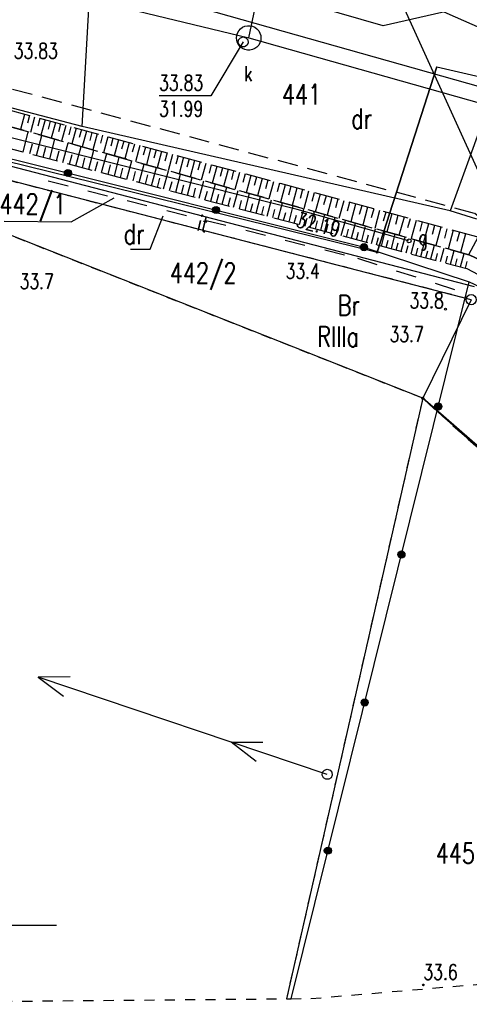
# Model space of a CAD drawing. Extents: x 6550385 to 6550663, y 5985693 to 5985865.
# Tile 15 of 19: x 6550601 to 6550623, y 5985696 to 5985745. Entities that reach past the tile are written whole.
import ezdxf

# ---------------------------------------------------------------- set-up
doc = ezdxf.new("R2010")
doc.units = 0
doc.header["$MEASUREMENT"] = 0
for name, pattern in [('1', [2, 1, -1]), ('2', [1, 0.5, -0.5]), ('424', [1.5, 1, -0.5]), ('9', [1.75, 1.25, -0.5]), ('901', [0])]:
    doc.linetypes.add(name, pattern=pattern)
doc.layers.get('0').update_dxf_attribs({"linetype": 'CONTINUOUS'})
for name, color, linetype in [('000_INNE__NIEZYDENTYFIKOWA', 7, 'CONTINUOUS'), ('202-PUNKT_GRANICZNY', 7, 'CONTINUOUS'), ('203-PUNKT_GRANICZNY', 7, 'CONTINUOUS'), ('209-OZNACZENIE_KONTURU_KLA', 7, 'CONTINUOUS'), ('210-OZNACZENIE_KONTURU_UZY', 7, 'CONTINUOUS'), ('211-NUMER_DZIALKI_EWIDENCY', 7, 'CONTINUOUS'), ('218-KONTUR_UZYTKU_GRUNTOWE', 7, 'CONTINUOUS'), ('219-DZIALKA_EWIDENCYJNA', 7, 'CONTINUOUS'), ('INNY_OBIEKT_ZAGOSPODAROWAN', 7, 'CONTINUOUS'), ('JEZDNIA', 7, 'CONTINUOUS'), ('KOMORA_PODZIEMNA', 7, 'CONTINUOUS'), ('KRAWEZNIK', 7, 'CONTINUOUS'), ('OBUDOWA_OCHRONNA_PRZEWODU', 7, 'CONTINUOUS'), ('OGRODZENIE_TRWALE', 7, 'CONTINUOUS'), ('OPISY', 7, 'CONTINUOUS'), ('PIKIETA_NATURALNA', 7, 'CONTINUOUS'), ('PIKIETA_NATURALNA-ATR2', 7, 'CONTINUOUS'), ('PIKIETA_SZTUCZNA-ATR2', 7, 'CONTINUOUS'), ('PRZEWOD_ELEKTROENERGETYCZ0', 7, 'CONTINUOUS'), ('PRZEWOD_ELEKTROENERGETYCZN', 7, 'CONTINUOUS'), ('PRZEWOD_GAZOWY', 7, 'CONTINUOUS'), ('PRZEWOD_KANALIZACYJNY', 7, 'CONTINUOUS'), ('PRZEWOD_WODOCIAGOWY', 7, 'CONTINUOUS'), ('RZEDNA-ATR2', 7, 'CONTINUOUS'), ('RZEDNA-ATR3', 7, 'CONTINUOUS'), ('SKARPA_NIEUMOCNIONA', 7, 'CONTINUOUS'), ('SLUP_PRZEWODOW_NAPOWIETRZN', 7, 'CONTINUOUS'), ('WLAZ_DO_KOMORY_LUB_KANALU0', 7, 'CONTINUOUS'), ('WLAZ_DO_KOMORY_LUB_KANALU_', 7, 'CONTINUOUS'), ('ZAKRES', 7, 'CONTINUOUS'), ('ZASUWA_LUB_ZAWOR-ATR17', 7, 'CONTINUOUS')]:
    doc.layers.add(name, color=color, linetype=linetype)
doc.styles.add('STYL_ARIAL', font='simplex', dxfattribs={"width": 0.75, "oblique": 0.1})

# ---------------------------------------------------------------- blocks, each defined once
blk = doc.blocks.new('203')
at = {"color": 0}
blk.add_circle((0, 0), 0.05, dxfattribs=at)
blk = doc.blocks.new('202')
at = {"color": 0}
blk.add_circle((0, 0), 0.25, dxfattribs=at)
blk = doc.blocks.new('US15')
at = {"color": 7}
blk.add_polyline3d([(0, 0.25, 0), (0.1352, 0.2103, 0), (0.2274, 0.1039, 0), (0.2475, -0.0356, 0), (0.1889, -0.1637, 0), (0.0704, -0.2399, 0), (-0.0704, -0.2399, 0), (-0.1889, -0.1637, 0), (-0.2475, -0.0356, 0), (-0.2274, 0.1039, 0), (-0.1352, 0.2103, 0), (0, 0.25, 0)], dxfattribs=at)
blk = doc.blocks.new('US22')
at = {"color": 7}
blk.add_polyline3d([(0, 0.25, 0), (0.1352, 0.2103, 0), (0.2274, 0.1039, 0), (0.2475, -0.0356, 0), (0.1889, -0.1637, 0), (0.0704, -0.2399, 0), (-0.0704, -0.2399, 0), (-0.1889, -0.1637, 0), (-0.2475, -0.0356, 0), (-0.2274, 0.1039, 0), (-0.1352, 0.2103, 0), (0, 0.25, 0)], dxfattribs=at)
blk = doc.blocks.new('PW01')
at = {"color": 7}
blk.add_polyline3d([(0.045, 0, 0), (0.0318, -0.0318, 0), (0, -0.045, 0), (-0.0318, -0.0318, 0), (-0.045, 0, 0), (-0.0318, 0.0318, 0), (0, 0.045, 0), (0.0318, 0.0318, 0), (0.045, 0, 0)], dxfattribs=at)

msp = doc.modelspace()

# ---------------------------------------------------------------- linework, layer by layer
at = {"layer": '000_INNE__NIEZYDENTYFIKOWA', "color": 7}
for points in [[(6550600.93, 5985739.86, 0), (6550600.73, 5985739.11, 0)], [(6550601.18, 5985739.8, 0), (6550601.08, 5985739.42, 0)], [(6550601.43, 5985739.73, 0), (6550601.23, 5985738.97, 0)], [(6550601.69, 5985739.66, 0), (6550601.58, 5985739.28, 0)], [(6550601.94, 5985739.59, 0), (6550601.73, 5985738.83, 0)], [(6550602.19, 5985739.52, 0), (6550602.09, 5985739.14, 0)], [(6550602.45, 5985739.45, 0), (6550602.24, 5985738.69, 0)], [(6550602.7, 5985739.38, 0), (6550602.6, 5985739, 0)], [(6550602.96, 5985739.31, 0), (6550602.75, 5985738.55, 0)], [(6550603.21, 5985739.25, 0), (6550603.11, 5985738.86, 0)], [(6550603.47, 5985739.18, 0), (6550603.26, 5985738.41, 0)], [(6550603.73, 5985739.11, 0), (6550603.62, 5985738.72, 0)], [(6550600.86, 5985738.01, 0), (6550601.12, 5985739, 0)], [(6550601.52, 5985737.84, 0), (6550601.78, 5985738.82, 0)], [(6550602.17, 5985737.67, 0), (6550602.43, 5985738.64, 0)], [(6550603.98, 5985739.04, 0), (6550603.77, 5985738.26, 0)], [(6550604.24, 5985738.97, 0), (6550604.14, 5985738.58, 0)], [(6550604.5, 5985738.9, 0), (6550604.29, 5985738.12, 0)], [(6550604.76, 5985738.83, 0), (6550604.66, 5985738.44, 0)], [(6550605.02, 5985738.75, 0), (6550604.81, 5985737.97, 0)], [(6550605.28, 5985738.68, 0), (6550605.18, 5985738.29, 0)], [(6550605.55, 5985738.61, 0), (6550605.33, 5985737.83, 0)], [(6550601.19, 5985737.93, 0), (6550601.32, 5985738.42, 0)], [(6550601.85, 5985737.75, 0), (6550601.98, 5985738.24, 0)], [(6550602.82, 5985737.5, 0), (6550603.07, 5985738.46, 0)], [(6550603.46, 5985737.33, 0), (6550603.71, 5985738.28, 0)], [(6550604.1, 5985737.16, 0), (6550604.34, 5985738.1, 0)], [(6550605.81, 5985738.54, 0), (6550605.7, 5985738.15, 0)], [(6550606.07, 5985738.47, 0), (6550605.86, 5985737.68, 0)], [(6550606.34, 5985738.4, 0), (6550606.23, 5985738, 0)], [(6550606.6, 5985738.33, 0), (6550606.39, 5985737.53, 0)], [(6550606.87, 5985738.25, 0), (6550606.76, 5985737.86, 0)], [(6550607.13, 5985738.18, 0), (6550606.92, 5985737.38, 0)], [(6550607.4, 5985738.11, 0), (6550607.29, 5985737.71, 0)], [(6550602.5, 5985737.58, 0), (6550602.63, 5985738.06, 0)], [(6550603.14, 5985737.41, 0), (6550603.27, 5985737.89, 0)], [(6550603.78, 5985737.24, 0), (6550603.9, 5985737.72, 0)], [(6550604.72, 5985737, 0), (6550604.97, 5985737.93, 0)], [(6550605.35, 5985736.83, 0), (6550605.59, 5985737.76, 0)], [(6550607.67, 5985738.04, 0), (6550607.45, 5985737.24, 0)], [(6550607.94, 5985737.97, 0), (6550607.83, 5985737.56, 0)], [(6550608.21, 5985737.89, 0), (6550607.99, 5985737.09, 0)], [(6550608.48, 5985737.82, 0), (6550608.37, 5985737.41, 0)], [(6550608.75, 5985737.75, 0), (6550608.53, 5985736.93, 0)], [(6550609.02, 5985737.67, 0), (6550608.91, 5985737.27, 0)], [(6550604.41, 5985737.08, 0), (6550604.53, 5985737.55, 0)], [(6550605.04, 5985736.91, 0), (6550605.16, 5985737.38, 0)], [(6550605.65, 5985736.75, 0), (6550605.77, 5985737.21, 0)], [(6550605.96, 5985736.67, 0), (6550606.2, 5985737.58, 0)], [(6550606.57, 5985736.51, 0), (6550606.81, 5985737.42, 0)], [(6550607.17, 5985736.35, 0), (6550607.41, 5985737.25, 0)], [(6550609.29, 5985737.6, 0), (6550609.07, 5985736.78, 0)], [(6550609.56, 5985737.52, 0), (6550609.45, 5985737.12, 0)], [(6550609.84, 5985737.45, 0), (6550609.61, 5985736.63, 0)], [(6550610.11, 5985737.38, 0), (6550610, 5985736.97, 0)], [(6550610.38, 5985737.3, 0), (6550610.16, 5985736.48, 0)], [(6550610.66, 5985737.23, 0), (6550610.55, 5985736.81, 0)], [(6550610.94, 5985737.15, 0), (6550610.71, 5985736.32, 0)], [(6550606.27, 5985736.59, 0), (6550606.38, 5985737.05, 0)], [(6550606.87, 5985736.43, 0), (6550606.99, 5985736.88, 0)], [(6550607.47, 5985736.27, 0), (6550607.59, 5985736.72, 0)], [(6550607.77, 5985736.2, 0), (6550608, 5985737.08, 0)], [(6550608.36, 5985736.04, 0), (6550608.59, 5985736.92, 0)], [(6550608.94, 5985735.89, 0), (6550609.17, 5985736.76, 0)], [(6550611.21, 5985737.08, 0), (6550611.1, 5985736.66, 0)], [(6550611.49, 5985737, 0), (6550611.27, 5985736.17, 0)], [(6550611.77, 5985736.93, 0), (6550611.66, 5985736.51, 0)], [(6550612.05, 5985736.85, 0), (6550611.82, 5985736.01, 0)], [(6550612.33, 5985736.77, 0), (6550612.22, 5985736.36, 0)], [(6550612.61, 5985736.7, 0), (6550612.38, 5985735.86, 0)], [(6550608.06, 5985736.12, 0), (6550608.18, 5985736.56, 0)], [(6550608.65, 5985735.96, 0), (6550608.76, 5985736.4, 0)], [(6550609.23, 5985735.81, 0), (6550609.34, 5985736.24, 0)], [(6550609.52, 5985735.74, 0), (6550609.74, 5985736.59, 0)], [(6550610.09, 5985735.59, 0), (6550610.31, 5985736.44, 0)], [(6550610.65, 5985735.44, 0), (6550610.88, 5985736.28, 0)], [(6550612.89, 5985736.62, 0), (6550612.78, 5985736.2, 0)], [(6550613.17, 5985736.55, 0), (6550612.94, 5985735.7, 0)], [(6550613.46, 5985736.47, 0), (6550613.34, 5985736.05, 0)], [(6550613.74, 5985736.39, 0), (6550613.51, 5985735.54, 0)], [(6550614.02, 5985736.32, 0), (6550613.91, 5985735.89, 0)], [(6550614.31, 5985736.24, 0), (6550614.08, 5985735.38, 0)], [(6550614.6, 5985736.16, 0), (6550614.48, 5985735.73, 0)], [(6550609.8, 5985735.66, 0), (6550609.92, 5985736.09, 0)], [(6550610.37, 5985735.51, 0), (6550610.48, 5985735.93, 0)], [(6550610.94, 5985735.36, 0), (6550611.05, 5985735.78, 0)], [(6550611.21, 5985735.29, 0), (6550611.43, 5985736.12, 0)], [(6550611.77, 5985735.14, 0), (6550611.99, 5985735.97, 0)], [(6550612.32, 5985735, 0), (6550612.53, 5985735.82, 0)], [(6550614.88, 5985736.08, 0), (6550614.65, 5985735.22, 0)], [(6550615.17, 5985736, 0), (6550615.05, 5985735.57, 0)], [(6550615.46, 5985735.93, 0), (6550615.22, 5985735.06, 0)], [(6550615.75, 5985735.85, 0), (6550615.63, 5985735.42, 0)], [(6550616.04, 5985735.77, 0), (6550615.8, 5985734.9, 0)], [(6550616.33, 5985735.69, 0), (6550616.21, 5985735.26, 0)], [(6550611.49, 5985735.22, 0), (6550611.6, 5985735.63, 0)], [(6550612.04, 5985735.07, 0), (6550612.15, 5985735.48, 0)], [(6550612.59, 5985734.93, 0), (6550612.7, 5985735.33, 0)], [(6550612.86, 5985734.86, 0), (6550613.07, 5985735.66, 0)], [(6550613.13, 5985734.79, 0), (6550613.23, 5985735.19, 0)], [(6550613.4, 5985734.72, 0), (6550613.61, 5985735.51, 0)], [(6550613.93, 5985734.58, 0), (6550614.14, 5985735.37, 0)], [(6550614.45, 5985734.44, 0), (6550614.66, 5985735.22, 0)], [(6550616.62, 5985735.61, 0), (6550616.38, 5985734.74, 0)], [(6550616.91, 5985735.53, 0), (6550616.79, 5985735.1, 0)], [(6550617.2, 5985735.45, 0), (6550616.97, 5985734.58, 0)], [(6550617.5, 5985735.37, 0), (6550617.38, 5985734.93, 0)], [(6550617.79, 5985735.29, 0), (6550617.55, 5985734.41, 0)], [(6550618.09, 5985735.21, 0), (6550617.97, 5985734.77, 0)], [(6550613.66, 5985734.65, 0), (6550613.77, 5985735.04, 0)], [(6550614.19, 5985734.51, 0), (6550614.3, 5985734.9, 0)], [(6550614.72, 5985734.37, 0), (6550614.82, 5985734.76, 0)], [(6550614.97, 5985734.3, 0), (6550615.18, 5985735.08, 0)], [(6550615.49, 5985734.17, 0), (6550615.69, 5985734.93, 0)], [(6550616, 5985734.03, 0), (6550616.2, 5985734.79, 0)], [(6550618.38, 5985735.13, 0), (6550618.14, 5985734.25, 0)], [(6550618.68, 5985735.05, 0), (6550618.56, 5985734.61, 0)], [(6550618.98, 5985734.97, 0), (6550618.74, 5985734.08, 0)], [(6550619.28, 5985734.89, 0), (6550619.16, 5985734.45, 0)], [(6550619.58, 5985734.81, 0), (6550619.33, 5985733.91, 0)], [(6550619.88, 5985734.73, 0), (6550619.75, 5985734.28, 0)], [(6550615.23, 5985734.23, 0), (6550615.33, 5985734.62, 0)], [(6550615.75, 5985734.1, 0), (6550615.85, 5985734.48, 0)], [(6550616.25, 5985733.97, 0), (6550616.35, 5985734.34, 0)], [(6550616.5, 5985733.9, 0), (6550616.7, 5985734.65, 0)], [(6550617, 5985733.77, 0), (6550617.2, 5985734.51, 0)], [(6550617.5, 5985733.64, 0), (6550617.69, 5985734.37, 0)], [(6550617.99, 5985733.51, 0), (6550618.18, 5985734.24, 0)], [(6550620.18, 5985734.65, 0), (6550619.93, 5985733.75, 0)], [(6550620.48, 5985734.57, 0), (6550620.36, 5985734.11, 0)], [(6550620.78, 5985734.48, 0), (6550620.53, 5985733.58, 0)], [(6550621.08, 5985734.4, 0), (6550620.96, 5985733.95, 0)], [(6550621.39, 5985734.32, 0), (6550621.14, 5985733.41, 0)], [(6550621.69, 5985734.24, 0), (6550621.57, 5985733.78, 0)], [(6550616.75, 5985733.83, 0), (6550616.85, 5985734.21, 0)], [(6550617.25, 5985733.7, 0), (6550617.35, 5985734.07, 0)], [(6550617.74, 5985733.57, 0), (6550617.84, 5985733.94, 0)], [(6550618.23, 5985733.45, 0), (6550618.32, 5985733.81, 0)], [(6550618.47, 5985733.38, 0), (6550618.66, 5985734.1, 0)], [(6550618.96, 5985733.26, 0), (6550619.14, 5985733.97, 0)], [(6550619.44, 5985733.13, 0), (6550619.63, 5985733.83, 0)], [(6550622, 5985734.16, 0), (6550621.75, 5985733.24, 0)], [(6550622.3, 5985734.07, 0), (6550622.18, 5985733.61, 0)], [(6550622.61, 5985733.99, 0), (6550622.36, 5985733.07, 0)], [(6550623.21, 5985733.8, 0), (6550622.75, 5985732.96, 0)], [(6550618.71, 5985733.32, 0), (6550618.81, 5985733.68, 0)], [(6550619.2, 5985733.19, 0), (6550619.29, 5985733.55, 0)], [(6550619.69, 5985733.06, 0), (6550619.78, 5985733.41, 0)], [(6550619.93, 5985733, 0), (6550620.11, 5985733.7, 0)], [(6550620.17, 5985732.94, 0), (6550620.26, 5985733.28, 0)], [(6550620.41, 5985732.87, 0), (6550620.59, 5985733.56, 0)], [(6550620.9, 5985732.75, 0), (6550621.08, 5985733.43, 0)], [(6550621.38, 5985732.62, 0), (6550621.56, 5985733.29, 0)], [(6550620.66, 5985732.81, 0), (6550620.75, 5985733.15, 0)], [(6550621.14, 5985732.68, 0), (6550621.23, 5985733.02, 0)], [(6550621.63, 5985732.55, 0), (6550621.71, 5985732.89, 0)], [(6550621.87, 5985732.49, 0), (6550622.04, 5985733.16, 0)], [(6550622.35, 5985732.36, 0), (6550622.53, 5985733.02, 0)], [(6550622.11, 5985732.43, 0), (6550622.2, 5985732.76, 0)], [(6550622.6, 5985732.3, 0), (6550622.68, 5985732.63, 0)]]:
    msp.add_polyline3d(points, dxfattribs=at)
at = {"layer": '210-OZNACZENIE_KONTURU_UZY', "color": 3}
msp.add_polyline3d([(6550606.139, 5985733.238, 0), (6550607.109, 5985733.238, 0), (6550607.746, 5985734.874, 0)], dxfattribs=at)
at = {"layer": '218-KONTUR_UZYTKU_GRUNTOWE', "color": 3, "linetype": '2'}
for points in [[(6550620.5, 5985725.9, 0), (6550587.55, 5985738.93, 0)], [(6550622.88, 5985730.75, 0), (6550596.47, 5985737.57, 0)], [(6550620.5, 5985725.9, 0), (6550613.807, 5985696.379, 0)], [(6550620.5, 5985725.9, 0), (6550640.37, 5985708.58, 0)], [(6550626.31, 5985720.68, 0), (6550620.5, 5985725.9, 0)], [(6550640.37, 5985708.58, 0), (6550620.5, 5985725.9, 0)], [(6550620.5, 5985725.9, 0), (6550626.31, 5985720.68, 0)]]:
    msp.add_polyline3d(points, dxfattribs=at)
at = {"layer": '219-DZIALKA_EWIDENCYJNA', "color": 7}
for points in [[(6550643.74, 5985735.1, 0), (6550619.21, 5985745.94, 0)], [(6550626.19, 5985730.56, 0), (6550619.21, 5985745.94, 0)], [(6550620.5, 5985725.9, 0), (6550587.55, 5985738.93, 0)], [(6550623.05, 5985731.38, 0), (6550593.97, 5985738.93, 0)], [(6550622.88, 5985730.75, 0), (6550596.47, 5985737.57, 0)], [(6550622.88, 5985730.75, 0), (6550620.5, 5985725.9, 0)], [(6550620.5, 5985725.9, 0), (6550613.807, 5985696.379, 0)], [(6550626.31, 5985720.68, 0), (6550620.5, 5985725.9, 0)], [(6550640.37, 5985708.58, 0), (6550620.5, 5985725.9, 0)]]:
    msp.add_polyline3d(points, dxfattribs=at)
at = {"layer": 'INNY_OBIEKT_ZAGOSPODAROWAN', "color": 7, "linetype": '1'}
msp.add_polyline3d([(6550602.1, 5985736.59, 0), (6550617.3, 5985732.79, 0), (6550622.49, 5985731.11, 0)], dxfattribs=at)
at = {"layer": 'JEZDNIA', "color": 7, "linetype": '424'}
msp.add_polyline3d([(6550590.2, 5985743.83, 0), (6550623.06, 5985735, 0), (6550624.8, 5985733.54, 0), (6550628.38, 5985731.78, 0), (6550629.73, 5985733.3, 0), (6550638.11, 5985727.67, 0), (6550638.33, 5985728.18, 0), (6550639.04, 5985728.57, 0), (6550639.69, 5985728.67, 0), (6550640.24, 5985728.5, 0), (6550640.5, 5985730.49, 0), (6550652.74, 5985728.06, 0), (6550653.932, 5985727.783, 0)], dxfattribs=at)
at = {"layer": 'KOMORA_PODZIEMNA', "color": 34}
msp.add_polyline3d([(6550612.55, 5985743.62, 0), (6550612.54, 5985743.5, 0), (6550612.5, 5985743.38, 0), (6550612.44, 5985743.27, 0), (6550612.35, 5985743.17, 0), (6550612.25, 5985743.1, 0), (6550612.14, 5985743.05, 0), (6550612.01, 5985743.02, 0), (6550611.89, 5985743.02, 0), (6550611.76, 5985743.05, 0), (6550611.65, 5985743.1, 0), (6550611.55, 5985743.17, 0), (6550611.46, 5985743.27, 0), (6550611.4, 5985743.38, 0), (6550611.36, 5985743.5, 0), (6550611.35, 5985743.62, 0), (6550611.36, 5985743.74, 0), (6550611.4, 5985743.86, 0), (6550611.46, 5985743.97, 0), (6550611.55, 5985744.07, 0), (6550611.65, 5985744.14, 0), (6550611.76, 5985744.19, 0), (6550611.89, 5985744.22, 0), (6550612.01, 5985744.22, 0), (6550612.14, 5985744.19, 0), (6550612.25, 5985744.14, 0), (6550612.35, 5985744.07, 0), (6550612.44, 5985743.97, 0), (6550612.5, 5985743.86, 0), (6550612.54, 5985743.74, 0), (6550612.55, 5985743.62, 0)], dxfattribs=at)
at = {"layer": 'KRAWEZNIK', "color": 7}
msp.add_polyline3d([(6550598.064, 5985752.821, 0), (6550597.933, 5985752.291, 0), (6550597.52, 5985750.72, 0), (6550597.227, 5985749.219, 0), (6550598.115, 5985747.893, 0), (6550609.696, 5985745.064, 0), (6550623.98, 5985741.04, 0)], dxfattribs=at)
at = {"layer": 'OBUDOWA_OCHRONNA_PRZEWODU', "color": 52}
msp.add_polyline3d([(6550621.19, 5985742.2, 0), (6550618.26, 5985733.08, 0)], dxfattribs=at)
at = {"layer": 'OGRODZENIE_TRWALE', "color": 7, "linetype": '901'}
for points in [[(6550588.49, 5985740.52, 0), (6550600.62, 5985737.59, 0), (6550617.5, 5985733.37, 0), (6550622.78, 5985731.63, 0), (6550626.02, 5985730.1, 0), (6550628.09, 5985727.59, 0), (6550631.74, 5985722.21, 0), (6550633.71, 5985718.71, 0), (6550637.23, 5985712.35, 0), (6550639.01, 5985708.87, 0)], [(6550614.034, 5985696.381, 0), (6550622.78, 5985731.63, 0)]]:
    msp.add_polyline3d(points, dxfattribs=at)
at = {"layer": 'OGRODZENIE_TRWALE', "color": 7}
for centre, radius in [((6550603.066, 5985736.979), 0.175), ((6550603.066, 5985736.979), 0.158), ((6550603.066, 5985736.979), 0.14), ((6550603.066, 5985736.979), 0.122), ((6550603.066, 5985736.979), 0.105), ((6550603.066, 5985736.979), 0.0875), ((6550603.066, 5985736.979), 0.07), ((6550603.066, 5985736.979), 0.0525), ((6550603.066, 5985736.979), 0.035), ((6550610.342, 5985735.16), 0.175), ((6550610.342, 5985735.16), 0.158), ((6550610.342, 5985735.16), 0.14), ((6550610.342, 5985735.16), 0.122), ((6550610.342, 5985735.16), 0.105), ((6550610.342, 5985735.16), 0.0875), ((6550610.342, 5985735.16), 0.07), ((6550610.342, 5985735.16), 0.0525), ((6550610.342, 5985735.16), 0.035), ((6550617.616, 5985733.332), 0.175), ((6550617.616, 5985733.332), 0.158), ((6550617.616, 5985733.332), 0.14), ((6550617.616, 5985733.332), 0.122), ((6550617.616, 5985733.332), 0.105), ((6550617.616, 5985733.332), 0.0875), ((6550617.616, 5985733.332), 0.07), ((6550617.616, 5985733.332), 0.0525), ((6550617.616, 5985733.332), 0.035), ((6550621.259, 5985725.498), 0.175), ((6550621.259, 5985725.498), 0.158), ((6550621.259, 5985725.498), 0.14), ((6550621.259, 5985725.498), 0.122), ((6550621.259, 5985725.498), 0.105), ((6550621.259, 5985725.498), 0.0875), ((6550621.259, 5985725.498), 0.07), ((6550621.259, 5985725.498), 0.0525), ((6550621.259, 5985725.498), 0.035), ((6550619.452, 5985718.219), 0.175), ((6550619.452, 5985718.219), 0.158), ((6550619.452, 5985718.219), 0.14), ((6550619.452, 5985718.219), 0.122), ((6550619.452, 5985718.219), 0.105), ((6550619.452, 5985718.219), 0.0875), ((6550619.452, 5985718.219), 0.07), ((6550619.452, 5985718.219), 0.0525), ((6550619.452, 5985718.219), 0.035), ((6550617.646, 5985710.94), 0.175), ((6550617.646, 5985710.94), 0.158), ((6550617.646, 5985710.94), 0.14), ((6550617.646, 5985710.94), 0.122), ((6550617.646, 5985710.94), 0.105), ((6550617.646, 5985710.94), 0.0875), ((6550617.646, 5985710.94), 0.07), ((6550617.646, 5985710.94), 0.0525), ((6550617.646, 5985710.94), 0.035), ((6550615.84, 5985703.661), 0.175), ((6550615.84, 5985703.661), 0.158), ((6550615.84, 5985703.661), 0.14), ((6550615.84, 5985703.661), 0.122), ((6550615.84, 5985703.661), 0.105), ((6550615.84, 5985703.661), 0.0875), ((6550615.84, 5985703.661), 0.07), ((6550615.84, 5985703.661), 0.0525), ((6550615.84, 5985703.661), 0.035)]:
    msp.add_circle(centre, radius, dxfattribs=at)
at = {"layer": 'OPISY', "color": 7}
msp.add_polyline3d([(6550597.5, 5985700, 0), (6550602.5, 5985700, 0)], dxfattribs=at)
at = {"layer": 'PRZEWOD_ELEKTROENERGETYCZ0', "color": 52}
msp.add_polyline3d([(6550619.755, 5985733.573, 0), (6550619.729, 5985733.645, 0), (6550619.762, 5985733.715, 0), (6550619.834, 5985733.741, 0), (6550619.903, 5985733.708, 0), (6550619.929, 5985733.637, 0), (6550619.897, 5985733.567, 0), (6550619.825, 5985733.541, 0), (6550619.755, 5985733.573, 0)], dxfattribs=at)
at = {"layer": 'PRZEWOD_ELEKTROENERGETYCZ0', "color": 1}
for points in [[(6550615.801, 5985707.412, 0), (6550601.603, 5985712.184, 0), (6550602.844, 5985711.263, 0)], [(6550603.176, 5985712.205, 0), (6550601.609, 5985712.191, 0)], [(6550612.31, 5985708.039, 0), (6550611.089, 5985708.991, 0), (6550612.651, 5985709.001, 0)]]:
    msp.add_polyline3d(points, dxfattribs=at)
at = {"layer": 'PRZEWOD_ELEKTROENERGETYCZN', "color": 1}
msp.add_polyline3d([(6550654.24, 5985724.82, 0), (6550654.13, 5985727.7, 0), (6550655.8, 5985737.65, 0), (6550639.56, 5985742.81, 0), (6550627.56, 5985746.28, 0), (6550618.55, 5985744.22, 0), (6550602.23, 5985748.93, 0), (6550589.58, 5985752.46, 0), (6550579.02, 5985755.5, 0), (6550579.41, 5985757.35, 0), (6550579.8, 5985757.18, 0)], dxfattribs=at)
at = {"layer": 'PRZEWOD_GAZOWY', "color": 40}
for points in [[(6550619.8, 5985733.64, 0), (6550614.33, 5985735.19, 0), (6550577.91, 5985744.31, 0), (6550559.1, 5985748.98, 0), (6550552.16, 5985750.97, 0), (6550551.84, 5985749.88, 0)], [(6550551.84, 5985749.88, 0), (6550587.1, 5985740.76, 0), (6550618.26, 5985733.08, 0), (6550621.19, 5985742.2, 0), (6550656.16, 5985734.14, 0), (6550659.648, 5985733.623, 0)]]:
    msp.add_polyline3d(points, dxfattribs=at)
at = {"layer": 'PRZEWOD_KANALIZACYJNY', "color": 34}
for points in [[(6550611.95, 5985743.62, 0), (6550613.55, 5985751.16, 0), (6550614.36, 5985757.23, 0)], [(6550587.34, 5985749.57, 0), (6550611.95, 5985743.62, 0), (6550645.73, 5985734.08, 0), (6550659.567, 5985730.236, 0)]]:
    msp.add_polyline3d(points, dxfattribs=at)
at = {"layer": 'PRZEWOD_WODOCIAGOWY', "color": 5}
for points in [[(6550621.85, 5985735.12, 0), (6550603.76, 5985739.27, 0), (6550594.63, 5985741.65, 0), (6550593.19, 5985742.02, 0), (6550545.51, 5985754.21, 0), (6550537.08, 5985756.53, 0), (6550502.49, 5985765.4, 0), (6550491.71, 5985768.23, 0), (6550490.95, 5985768.36, 0)], [(6550603.76, 5985739.27, 0), (6550605.124, 5985763.3, 0)], [(6550659.63, 5985732.881, 0), (6550651.3, 5985734.76, 0), (6550624.22, 5985741.66, 0), (6550621.85, 5985735.12, 0)], [(6550623.16, 5985734.71, 0), (6550621.85, 5985735.12, 0)]]:
    msp.add_polyline3d(points, dxfattribs=at)
at = {"layer": 'RZEDNA-ATR2', "color": 7}
msp.add_polyline3d([(6550611.68, 5985743.42, 0), (6550610.08, 5985740.77, 0), (6550607.543, 5985740.77, 0)], dxfattribs=at)
at = {"layer": 'SKARPA_NIEUMOCNIONA', "color": 7, "linetype": '9'}
for points in [[(6550587.29, 5985742.37, 0), (6550589.83, 5985742.16, 0), (6550622.82, 5985732.94, 0), (6550625.06, 5985731.87, 0), (6550626.49, 5985730.83, 0), (6550629.55, 5985727.78, 0), (6550632.96, 5985722.69, 0), (6550634.86, 5985719.47, 0), (6550638.25, 5985713.75, 0), (6550640.13, 5985710.22, 0), (6550640.94, 5985710.47, 0), (6550640.05, 5985713.16, 0), (6550637.55, 5985718.12, 0), (6550633.28, 5985724.35, 0), (6550630.3, 5985728, 0), (6550626.84, 5985731.3, 0), (6550625.44, 5985732.25, 0), (6550623.16, 5985733.84, 0), (6550590.02, 5985742.82, 0), (6550587.92, 5985743.31, 0), (6550587.29, 5985742.37, 0)], [(6550587.29, 5985742.37, 0), (6550589.83, 5985742.16, 0), (6550622.82, 5985732.94, 0), (6550625.06, 5985731.87, 0), (6550626.49, 5985730.83, 0), (6550629.55, 5985727.78, 0), (6550632.96, 5985722.69, 0), (6550634.86, 5985719.47, 0), (6550638.25, 5985713.75, 0), (6550640.13, 5985710.22, 0), (6550640.94, 5985710.47, 0), (6550640.05, 5985713.16, 0), (6550637.55, 5985718.12, 0), (6550633.28, 5985724.35, 0), (6550630.3, 5985728, 0), (6550626.84, 5985731.3, 0), (6550625.44, 5985732.25, 0), (6550623.16, 5985733.84, 0), (6550590.02, 5985742.82, 0), (6550587.92, 5985743.31, 0), (6550587.29, 5985742.37, 0)], [(6550639.02, 5985709.44, 0), (6550640.13, 5985710.22, 0), (6550638.25, 5985713.75, 0), (6550634.86, 5985719.47, 0), (6550632.96, 5985722.69, 0), (6550629.55, 5985727.78, 0), (6550626.49, 5985730.83, 0), (6550625.06, 5985731.87, 0), (6550622.82, 5985732.94, 0), (6550589.83, 5985742.16, 0), (6550587.29, 5985742.37, 0), (6550587.07, 5985741.26, 0), (6550589.49, 5985741, 0), (6550622.67, 5985732.28, 0), (6550624.67, 5985731.23, 0), (6550626.1, 5985730.37, 0), (6550629.06, 5985727.54, 0), (6550632.42, 5985722.14, 0), (6550634.07, 5985718.95, 0), (6550637.5, 5985713.08, 0), (6550639.02, 5985709.44, 0)], [(6550639.02, 5985709.44, 0), (6550640.13, 5985710.22, 0), (6550638.25, 5985713.75, 0), (6550634.86, 5985719.47, 0), (6550632.96, 5985722.69, 0), (6550629.55, 5985727.78, 0), (6550626.49, 5985730.83, 0), (6550625.06, 5985731.87, 0), (6550622.82, 5985732.94, 0), (6550589.83, 5985742.16, 0), (6550587.29, 5985742.37, 0), (6550587.07, 5985741.26, 0), (6550589.49, 5985741, 0), (6550622.67, 5985732.28, 0), (6550624.67, 5985731.23, 0), (6550626.1, 5985730.37, 0), (6550629.06, 5985727.54, 0), (6550632.42, 5985722.14, 0), (6550634.07, 5985718.95, 0), (6550637.5, 5985713.08, 0), (6550639.02, 5985709.44, 0)]]:
    msp.add_polyline3d(points, dxfattribs=at)
at = {"layer": 'WLAZ_DO_KOMORY_LUB_KANALU0', "color": 7}
msp.add_polyline3d([(6550599.938, 5985734.603, 0), (6550603.223, 5985734.572, 0), (6550605.331, 5985735.75, 0)], dxfattribs=at)
at = {"layer": 'ZAKRES', "color": 5, "linetype": '2'}
msp.add_polyline3d([(6550582.822, 5985696.107, 0), (6550613.807, 5985696.379, 0), (6550613.807, 5985696.379, 0), (6550613.807, 5985696.379, 0), (6550614.034, 5985696.381, 0), (6550615.01, 5985696.39, 0), (6550627.281, 5985697.44, 0)], dxfattribs=at)

# ---------------------------------------------------------------- block references
at = {"layer": '202-PUNKT_GRANICZNY', "color": 7}
msp.add_blockref('202', (6550622.88, 5985730.75), dxfattribs=at)
at = {"layer": '203-PUNKT_GRANICZNY', "color": 7}
msp.add_blockref('203', (6550620.5, 5985725.9), dxfattribs=at)
at = {"layer": 'PIKIETA_NATURALNA', "color": 7}
for p in [(6550618.26, 5985733.08), (6550621.62, 5985730.28), (6550620.53, 5985697.06)]:
    msp.add_blockref('PW01', p, dxfattribs=at)
at = {"layer": 'SLUP_PRZEWODOW_NAPOWIETRZN', "color": 7}
msp.add_blockref('US15', (6550615.81, 5985707.41), dxfattribs=at)
at = {"layer": 'WLAZ_DO_KOMORY_LUB_KANALU_', "color": 7}
msp.add_blockref('US22', (6550611.68, 5985743.42), dxfattribs=at)

# ---------------------------------------------------------------- texts
at = {"layer": '209-OZNACZENIE_KONTURU_KLA', "color": 3, "style": 'STYL_ARIAL', "width": 0.75}
msp.add_text('RIIIa', height=1, dxfattribs=at).set_placement((6550615.309, 5985728.439))
at = {"layer": '210-OZNACZENIE_KONTURU_UZY', "color": 3, "style": 'STYL_ARIAL', "width": 0.75}
for s, p in [('dr', (6550616.981, 5985739.153)), ('dr', (6550605.803, 5985733.486)), ('Br', (6550616.32, 5985729.971))]:
    msp.add_text(s, height=1, dxfattribs=at).set_placement(p)
at = {"layer": '211-NUMER_DZIALKI_EWIDENCY', "color": 7, "style": 'STYL_ARIAL', "width": 0.75}
for s, p in [('441', (6550613.582, 5985740.338)), ('442/1', (6550599.702, 5985734.95)), ('442/2', (6550608.072, 5985731.566)), ('445', (6550621.138, 5985703.037))]:
    msp.add_text(s, height=1, dxfattribs=at).set_placement(p)
at = {"layer": 'INNY_OBIEKT_ZAGOSPODAROWAN', "color": 7, "style": 'STYL_ARIAL', "width": 0.75}
msp.add_text('it', height=0.75, rotation=345.963, dxfattribs=at).set_placement((6550609.372, 5985734.178))
at = {"layer": 'PIKIETA_NATURALNA-ATR2', "color": 7, "style": 'STYL_ARIAL', "width": 0.75}
for s, p in [('33.4', (6550613.76, 5985731.786)), ('33.7', (6550600.69, 5985731.276)), ('33.8', (6550619.85, 5985730.336)), ('33.7', (6550618.87, 5985728.676)), ('33.6', (6550620.53, 5985697.316))]:
    msp.add_text(s, height=0.75, dxfattribs=at).set_placement(p)
at = {"layer": 'PIKIETA_SZTUCZNA-ATR2', "color": 7, "style": 'STYL_ARIAL', "width": 0.75}
msp.add_text('33.83', height=0.75, dxfattribs=at).set_placement((6550600.4, 5985742.606))
at = {"layer": 'RZEDNA-ATR2', "color": 34, "style": 'STYL_ARIAL', "width": 0.75}
msp.add_text('33.83', height=0.75, dxfattribs=at).set_placement((6550607.543, 5985741.033))
at = {"layer": 'RZEDNA-ATR2', "color": 7, "style": 'STYL_ARIAL', "width": 0.75}
msp.add_text('32.19', height=0.75, rotation=346.154, dxfattribs=at).set_placement((6550614.231, 5985734.339))
at = {"layer": 'RZEDNA-ATR3', "color": 34, "style": 'STYL_ARIAL', "width": 0.75}
msp.add_text('31.99', height=0.75, dxfattribs=at).set_placement((6550607.543, 5985739.758))
at = {"layer": 'WLAZ_DO_KOMORY_LUB_KANALU_', "color": 7, "style": 'STYL_ARIAL', "width": 0.75}
msp.add_text('k', height=0.75, dxfattribs=at).set_placement((6550611.73, 5985741.486))
at = {"layer": 'ZASUWA_LUB_ZAWOR-ATR17', "color": 40, "style": 'STYL_ARIAL', "width": 0.75}
msp.add_text('g', height=0.75, dxfattribs=at).set_placement((6550620.29, 5985733.436))

doc.saveas('drawing.dxf')
